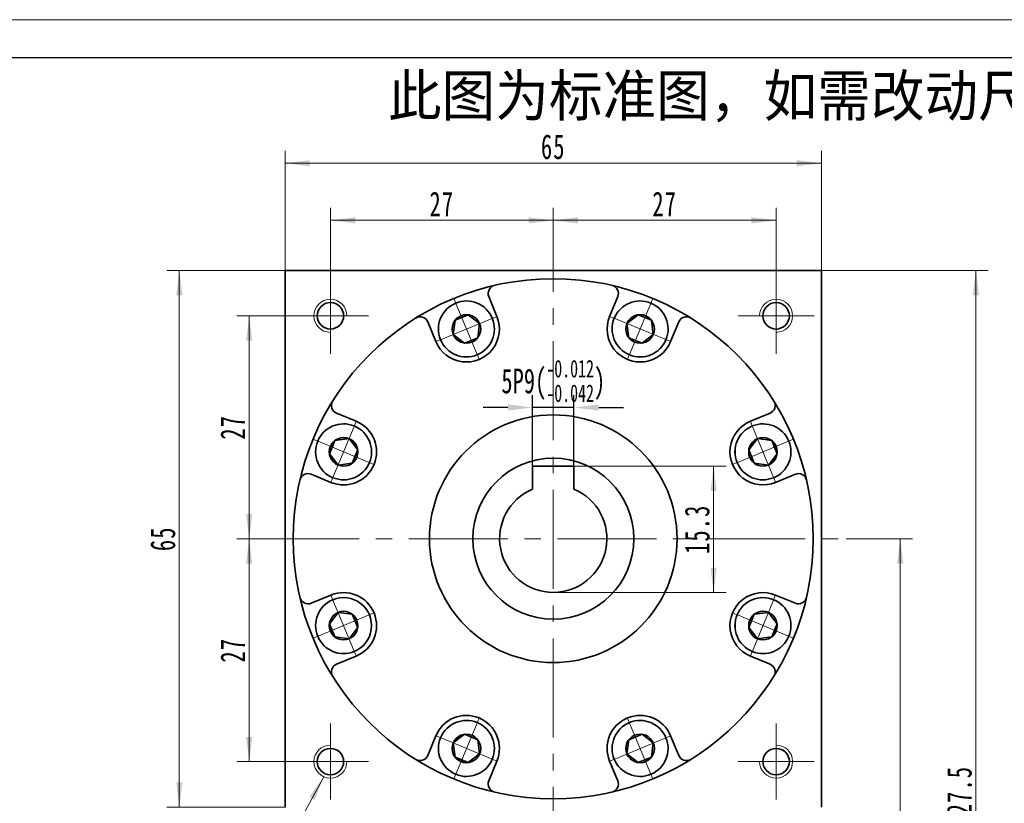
# Model space of a CAD drawing. Header units: millimetres. Extents: x 16 to 405, y 34 to 308.
# Tile 5 of 6: x 211 to 330, y 213 to 308. Entities that reach past the tile are written whole.
import ezdxf

# ---------------------------------------------------------------- set-up
doc = ezdxf.new("R2010")
doc.units = ezdxf.units.MM
doc.set_wipeout_variables(frame=1)
doc.header["$PDSIZE"] = -5
doc.linetypes.add('点画线', pattern=[18, 12, -2, 2, -2])
doc.layers.get('0').update_dxf_attribs({"lineweight": 35})
doc.layers.add('6文字层', color=3, linetype='Continuous')
for name, color, linetype, lineweight in [('中心线层', 1, '点画线', 18), ('图框_外框线', 7, 'Continuous', 18), ('尺寸线层', 3, 'Continuous', 18), ('粗实线层', 7, 'Continuous', 35)]:
    doc.layers.add(name, color=color, linetype=linetype, lineweight=lineweight)
doc.styles.add('标准', font='txt', dxfattribs={"width": 0.667})
doc.dimstyles.new('a4-1-1', dxfattribs={"dimtxt": 3, "dimasz": 3, "dimexe": 1.5, "dimexo": 0, "dimgap": 0.5, "dimtad": 1, "dimdec": 3, "dimdsep": 46, "dimtxsty": '标准', "dimblk": '_CAXARROW', "dimcen": 0, "dimdle": 4, "dimazin": 2, "dimtfac": 0.707107, "dimtdec": 3, "dimtix": 1, "dimtmove": 2, "dimatfit": 3, "dimfxl": 0, "dimfrac": 2, "dimtolj": 1, "dimtzin": 0, "dimarcsym": 0})

# ---------------------------------------------------------------- blocks, each defined once
blk = doc.blocks.new('*X6')
at = {"layer": '尺寸线层', "linetype": 'Continuous'}
for points in [[(248.36, 283.74), (251.36, 284.11), (251.36, 283.36)], [(275.36, 283.74), (272.36, 284.11), (272.36, 283.36)]]:
    blk.add_hatch(color=0, dxfattribs=at).paths.add_polyline_path(points, flags=0)
at = {"layer": '尺寸线层', "color": 0, "linetype": 'Continuous'}
for p, q in [((248.36, 276.77), (248.36, 285.24)), ((275.36, 280.45), (275.36, 285.24)), ((248.36, 283.74), (275.36, 283.74))]:
    blk.add_line(p, q, dxfattribs=at)
at = {"layer": '尺寸线层', "color": 0, "insert": (261.86, 285.72), "char_height": 3, "width": 6, "attachment_point": 5, "line_spacing_factor": 1.15057, "style": '标准'}
blk.add_mtext('\\T1.1;27', dxfattribs=at)
blk = doc.blocks.new('_CAXARROW')
blk.add_hatch(color=0).paths.add_polyline_path([(0, 0), (-1, 0.125), (-1, -0.125)], flags=0)
blk = doc.blocks.new('*X7')
at = {"layer": '尺寸线层', "linetype": 'Continuous'}
for points in [[(275.36, 283.74), (278.36, 284.11), (278.36, 283.36)], [(302.36, 283.74), (299.36, 284.11), (299.36, 283.36)]]:
    blk.add_hatch(color=0, dxfattribs=at).paths.add_polyline_path(points, flags=0)
at = {"layer": '尺寸线层', "color": 0, "linetype": 'Continuous'}
for p, q in [((275.36, 280.45), (275.36, 285.24)), ((302.36, 276.77), (302.36, 285.24)), ((275.36, 283.74), (302.36, 283.74))]:
    blk.add_line(p, q, dxfattribs=at)
at = {"layer": '尺寸线层', "color": 0, "insert": (288.86, 285.72), "char_height": 3, "width": 6, "attachment_point": 5, "line_spacing_factor": 1.15057, "style": '标准'}
blk.add_mtext('\\T1.1;27', dxfattribs=at)
blk = doc.blocks.new('*X8')
at = {"layer": '尺寸线层', "linetype": 'Continuous'}
for points in [[(238.52, 272.17), (238.89, 269.17), (238.14, 269.17)], [(238.52, 245.17), (238.89, 248.17), (238.14, 248.17)]]:
    blk.add_hatch(color=0, dxfattribs=at).paths.add_polyline_path(points, flags=0)
at = {"layer": '尺寸线层', "color": 0, "linetype": 'Continuous'}
for p, q in [((243.76, 272.17), (237.02, 272.17)), ((238.52, 272.17), (238.52, 245.17)), ((239.86, 245.17), (237.02, 245.17))]:
    blk.add_line(p, q, dxfattribs=at)
at = {"layer": '尺寸线层', "color": 0, "insert": (236.53, 258.67), "char_height": 3, "width": 6, "attachment_point": 5, "rotation": 90, "line_spacing_factor": 1.15057, "style": '标准'}
blk.add_mtext('\\T1.1;27', dxfattribs=at)
blk = doc.blocks.new('*X9')
at = {"layer": '尺寸线层', "linetype": 'Continuous'}
for points in [[(238.52, 245.17), (238.89, 242.17), (238.14, 242.17)], [(238.52, 218.17), (238.89, 221.17), (238.14, 221.17)]]:
    blk.add_hatch(color=0, dxfattribs=at).paths.add_polyline_path(points, flags=0)
at = {"layer": '尺寸线层', "color": 0, "linetype": 'Continuous'}
for p, q in [((239.86, 245.17), (237.02, 245.17)), ((238.52, 245.17), (238.52, 218.17)), ((243.76, 218.17), (237.02, 218.17))]:
    blk.add_line(p, q, dxfattribs=at)
at = {"layer": '尺寸线层', "color": 0, "insert": (236.53, 231.67), "char_height": 3, "width": 6, "attachment_point": 5, "rotation": 90, "line_spacing_factor": 1.15057, "style": '标准'}
blk.add_mtext('\\T1.1;27', dxfattribs=at)
blk = doc.blocks.new('*X10')
at = {"layer": '尺寸线层', "linetype": 'Continuous'}
for points in [[(230.05, 277.67), (229.68, 274.67), (230.43, 274.67)], [(230.05, 212.67), (229.68, 215.67), (230.43, 215.67)]]:
    blk.add_hatch(color=0, dxfattribs=at).paths.add_polyline_path(points, flags=0)
at = {"layer": '尺寸线层', "color": 0, "linetype": 'Continuous'}
for p, q in [((242.86, 277.67), (228.55, 277.67)), ((230.05, 212.67), (230.05, 277.67)), ((242.86, 212.67), (228.55, 212.67))]:
    blk.add_line(p, q, dxfattribs=at)
at = {"layer": '尺寸线层', "color": 0, "insert": (228.07, 245.17), "char_height": 3, "width": 6, "attachment_point": 5, "rotation": 90, "line_spacing_factor": 1.15057, "style": '标准'}
blk.add_mtext('\\T1.1;65', dxfattribs=at)
blk = doc.blocks.new('*X11')
at = {"layer": '尺寸线层', "linetype": 'Continuous'}
for points in [[(242.86, 290.66), (245.86, 291.03), (245.86, 290.28)], [(307.86, 290.66), (304.86, 291.03), (304.86, 290.28)]]:
    blk.add_hatch(color=0, dxfattribs=at).paths.add_polyline_path(points, flags=0)
at = {"layer": '尺寸线层', "color": 0, "linetype": 'Continuous'}
for p, q in [((242.86, 277.67), (242.86, 292.16)), ((307.86, 277.67), (307.86, 292.16)), ((242.86, 290.66), (307.86, 290.66))]:
    blk.add_line(p, q, dxfattribs=at)
at = {"layer": '尺寸线层', "color": 0, "insert": (275.36, 292.64), "char_height": 3, "width": 6, "attachment_point": 5, "line_spacing_factor": 1.15057, "style": '标准'}
blk.add_mtext('\\T1.1;65', dxfattribs=at)
blk = doc.blocks.new('*X12')
at = {"layer": '尺寸线层', "linetype": 'Continuous'}
blk.add_hatch(color=0, dxfattribs=at).paths.add_polyline_path([(13.51, 19.45), (12.42, 16.63), (11.76, 16.99)], flags=0)
at = {"layer": '尺寸线层', "color": 0, "linetype": 'Continuous'}
blk.add_line((13.51, 19.45), (3, 0), dxfattribs=at)
at = {"layer": '尺寸线层', "color": 0}
for p, q in [((0, 6.73), (-10.53, 6.73)), ((0, 0), (0, 6.73)), ((0, 0), (-10.53, 0)), ((3, 0), (0, 0))]:
    blk.add_line(p, q, dxfattribs=at)
at = {"layer": '尺寸线层', "color": 0, "insert": (-1.5, 0.6), "char_height": 3, "width": 17.068, "attachment_point": 9, "line_spacing_factor": 1.15057, "style": '标准'}
blk.add_mtext('\\T1.1;4-M4x8\\P5个面', dxfattribs=at)
blk = doc.blocks.new('*X13')
at = {"layer": '中心线层', "linetype": '点画线', "lineweight": 18}
for p, q in [((0, -3.89), (0, 3.89)), ((-3.89, 0), (3.89, 0))]:
    blk.add_line(p, q, dxfattribs=at)
at = {"layer": '粗实线层'}
for p, q in [((-1.73, 0), (-0.87, 1.5)), ((-0.87, 1.5), (0.87, 1.5)), ((1.73, 0), (0.87, 1.5)), ((1.73, 0), (0.87, 1.5)), ((-1.73, 0), (-0.87, -1.5)), ((1.73, 0), (0.87, -1.5)), ((-0.87, -1.5), (0.87, -1.5))]:
    blk.add_line(p, q, dxfattribs=at)
blk.add_circle((0, 0), 1.73, dxfattribs=at)
for start, end in [(0, 180), (180, 360)]:
    blk.add_arc((0, 0), 3.39, start, end, dxfattribs=at)
blk = doc.blocks.new('*X14')
at = {"layer": 'Defpoints', "color": 0}
for p in [(272.86, 261.07), (272.86, 253.97), (277.86, 253.97)]:
    blk.add_point(p, dxfattribs=at)
at = {"layer": '尺寸线层', "color": 0, "lineweight": -2}
for p, q in [((272.86, 253.97), (272.86, 262.57)), ((277.86, 253.97), (277.86, 262.57)), ((269.86, 261.07), (266.86, 261.07)), ((277.86, 261.07), (272.86, 261.07)), ((280.86, 261.07), (283.86, 261.07))]:
    blk.add_line(p, q, dxfattribs=at)
at = {"layer": '尺寸线层', "color": 0, "lineweight": -2, "xscale": 3, "yscale": 3, "zscale": 3}
blk.add_blockref('_CAXARROW', (272.86, 261.07), dxfattribs=at)
at = {"layer": '尺寸线层', "color": 0, "lineweight": -2, "xscale": 3, "yscale": 3, "zscale": 3, "rotation": 180}
blk.add_blockref('_CAXARROW', (277.86, 261.07), dxfattribs=at)
at = {"layer": '尺寸线层', "color": 0, "insert": (275.36, 264.29), "char_height": 3, "attachment_point": 5, "style": '标准'}
blk.add_mtext('{\\A1;\\A1;5P9({\\H0.707107x;\\S-0.012^ -0.042;})}', dxfattribs=at)
blk = doc.blocks.new('*X16')
at = {"layer": '尺寸线层', "linetype": 'Continuous'}
for points in [[(294.79, 253.97), (295.16, 250.97), (294.41, 250.97)], [(294.79, 238.67), (295.16, 241.67), (294.41, 241.67)]]:
    blk.add_hatch(color=0, dxfattribs=at).paths.add_polyline_path(points, flags=0)
at = {"layer": '尺寸线层', "color": 0, "linetype": 'Continuous'}
for p, q in [((277.86, 253.97), (296.29, 253.97)), ((294.79, 253.97), (294.79, 238.67)), ((275.36, 238.67), (296.29, 238.67))]:
    blk.add_line(p, q, dxfattribs=at)
at = {"layer": '尺寸线层', "color": 0, "insert": (292.8, 246.32), "char_height": 3, "width": 10.9547, "attachment_point": 5, "rotation": 90, "line_spacing_factor": 1.15057, "style": '标准'}
blk.add_mtext('\\T1.1;15.3', dxfattribs=at)
blk = doc.blocks.new('*X49')
at = {"layer": '尺寸线层', "linetype": 'Continuous'}
for points in [[(317.39, 245.17), (317.77, 242.17), (317.02, 242.17)], [(317.39, 150.17), (317.77, 153.17), (317.02, 153.17)]]:
    blk.add_hatch(color=0, dxfattribs=at).paths.add_polyline_path(points, flags=0)
at = {"layer": '尺寸线层', "color": 0, "linetype": 'Continuous'}
for p, q in [((310.86, 245.17), (318.89, 245.17)), ((317.39, 245.17), (317.39, 150.17)), ((280.86, 150.17), (318.89, 150.17))]:
    blk.add_line(p, q, dxfattribs=at)
at = {"layer": '尺寸线层', "color": 0, "insert": (315.41, 197.67), "char_height": 3, "width": 6, "attachment_point": 5, "rotation": 90, "line_spacing_factor": 1.15057, "style": '标准'}
blk.add_mtext('\\T1.1;95', dxfattribs=at)
blk = doc.blocks.new('*X50')
at = {"layer": '尺寸线层', "linetype": 'Continuous'}
for points in [[(326.56, 277.67), (326.93, 274.67), (326.18, 274.67)], [(326.56, 150.17), (326.93, 153.17), (326.18, 153.17)]]:
    blk.add_hatch(color=0, dxfattribs=at).paths.add_polyline_path(points, flags=0)
at = {"layer": '尺寸线层', "color": 0, "linetype": 'Continuous'}
for p, q in [((307.86, 277.67), (328.06, 277.67)), ((326.56, 277.67), (326.56, 150.17)), ((280.86, 150.17), (328.06, 150.17))]:
    blk.add_line(p, q, dxfattribs=at)
at = {"layer": '尺寸线层', "color": 0, "insert": (324.57, 213.92), "char_height": 3, "width": 13.8707, "attachment_point": 5, "rotation": 90, "line_spacing_factor": 1.15057, "style": '标准'}
blk.add_mtext('\\T1.1;127.5', dxfattribs=at)
blk = doc.blocks.new('提示字样')
at = {"layer": '6文字层', "insert": (1.21, 11.52), "char_height": 10, "width": 317.6795, "attachment_point": 1}
blk.add_mtext('{\\C1;此图为标准图，如需改动尺寸请联系销售经理。}', dxfattribs=at)

msp = doc.modelspace()

# ---------------------------------------------------------------- linework, layer by layer
at = {"layer": '中心线层'}
for p, q in [((275.359, 149.0979), (275.359, 280.4452)), ((248.359, 267.5729), (248.359, 276.7729)), ((302.359, 276.7729), (302.359, 267.5729)), ((243.759, 272.1729), (252.959, 272.1729)), ((297.759, 272.1729), (306.959, 272.1729)), ((239.859, 245.1729), (310.859, 245.1729)), ((248.359, 213.5729), (248.359, 222.7729)), ((302.359, 222.7729), (302.359, 213.5729)), ((252.959, 218.1729), (243.759, 218.1729)), ((306.959, 218.1729), (297.759, 218.1729))]:
    msp.add_line(p, q, dxfattribs=at)
at = {"layer": '粗实线层'}
for p, q in [((242.859, 277.6729), (307.859, 277.6729)), ((242.859, 212.6729), (242.859, 277.6729)), ((307.859, 212.6729), (307.859, 277.6729)), ((268.5307, 272.1103), (267.5406, 274.5007)), ((282.1873, 272.1103), (283.1774, 274.5007)), ((261.1397, 269.0489), (260.1495, 271.4393)), ((289.5783, 269.0489), (290.5684, 271.4393)), ((251.483, 259.3922), (249.0926, 260.3824)), ((299.2349, 259.3922), (301.6254, 260.3824)), ((248.4216, 252.0012), (246.0311, 252.9913)), ((277.859, 253.9729), (272.859, 253.9729)), ((272.859, 253.9729), (272.859, 251.1729)), ((277.859, 253.9729), (277.859, 251.1729)), ((302.2964, 252.0012), (304.6868, 252.9913)), ((248.4216, 238.3446), (246.0311, 237.3545)), ((302.2964, 238.3446), (304.6868, 237.3545)), ((251.483, 230.9536), (249.0926, 229.9634)), ((299.2349, 230.9536), (301.6254, 229.9634)), ((261.1397, 221.297), (260.1495, 218.9065)), ((289.5783, 221.297), (290.5684, 218.9065)), ((268.5307, 218.2355), (267.5406, 215.8451)), ((282.1873, 218.2355), (283.1774, 215.8451))]:
    msp.add_line(p, q, dxfattribs=at)
for centre, radius in [((275.359, 245.1729), 31.5), ((248.359, 272.1729), 1.6), ((302.359, 272.1729), 1.6), ((275.359, 245.1729), 15), ((275.359, 245.1729), 9.75), ((248.359, 218.1729), 1.6), ((302.359, 218.1729), 1.6)]:
    msp.add_circle(centre, radius, dxfattribs=at)
for centre, radius, start, end in [((268.4644, 274.8834), 1, 103.064537, 202.500054), ((282.2535, 274.8834), 1, 337.499946, 76.935463), ((259.2257, 271.0566), 1, 22.499946, 121.935463), ((264.8352, 270.5796), 4, 202.5, 22.5), ((285.8828, 270.5796), 4, 157.5, 337.5), ((291.4923, 271.0566), 1, 58.064537, 157.500054), ((249.4753, 261.3062), 1, 148.064537, 247.500054), ((301.2427, 261.3062), 1, 292.499946, 31.935463), ((249.9523, 255.6967), 4, 247.5, 67.5), ((300.7657, 255.6967), 4, 112.5, 292.5), ((245.6485, 252.0675), 1, 67.499946, 166.935463), ((305.0695, 252.0675), 1, 13.064537, 112.500054), ((275.359, 245.1729), 6.5, 112.619865, 67.380135), ((249.9523, 234.6491), 4, 292.5, 112.5), ((300.7657, 234.6491), 4, 67.5, 247.5), ((245.6485, 238.2784), 1, 193.064537, 292.500054), ((305.0695, 238.2784), 1, 247.499946, 346.935463), ((249.4753, 229.0396), 1, 112.499946, 211.935463), ((301.2427, 229.0396), 1, 328.064537, 67.500054), ((264.8352, 219.7662), 4, 337.5, 157.5), ((285.8828, 219.7662), 4, 22.5, 202.5), ((259.2257, 219.2892), 1, 238.064537, 337.500054), ((291.4923, 219.2892), 1, 202.499946, 301.935463), ((268.4644, 215.4624), 1, 157.499946, 256.935463), ((282.2535, 215.4624), 1, 283.064537, 22.500054)]:
    msp.add_arc(centre, radius, start, end, dxfattribs=at)
at = {"layer": '粗实线层', "lineweight": 18}
for centre, start, end in [((248.359, 272.1729), 0, 270), ((302.359, 272.1729), 270, 180), ((248.359, 218.1729), 90, 360), ((302.359, 218.1729), 180, 90)]:
    msp.add_arc(centre, 2, start, end, dxfattribs=at)

# ---------------------------------------------------------------- block references
at = {"layer": '尺寸线层'}
msp.add_blockref('*X12', (234.0367, 196.8916), dxfattribs=at)
at = {"layer": '粗实线层', "xscale": 0.5, "yscale": 0.5, "zscale": 0.5}
msp.add_blockref('提示字样', (254.7245, 295.5845), dxfattribs=at)

# ---------------------------------------------------------------- dimensions: what is measured, and where the dimension line sits
at = {"layer": '尺寸线层'}
for base, p1, p2, picture, middle in [((307.859, 290.655), (242.859, 277.6729), (307.859, 277.6729), '*X11', (275.359, 292.6383)), ((275.359, 283.7371), (248.359, 276.7729), (275.359, 280.4452), '*X6', (261.859, 285.7204)), ((302.359, 283.7371), (275.359, 280.4452), (302.359, 276.7729), '*X7', (288.859, 285.7204))]:
    dim = msp.add_linear_dim(base=base, p1=p1, p2=p2, dimstyle='a4-1-1', override={"dimsah": 1, "dimtfill": 1, "dimtzin": 0}, dxfattribs=at)
    dim.commit()
    dim.dimension.update_dxf_attribs({"geometry": picture, "text_midpoint": middle})
for base, p1, p2, angle, picture, middle in [((230.0515, 277.6729), (242.859, 212.6729), (242.859, 277.6729), 90, '*X10', (228.0683, 245.1729)), ((238.5159, 245.1729), (243.759, 272.1729), (239.859, 245.1729), 270, '*X8', (236.5326, 258.6729)), ((294.7873, 238.6729), (277.859, 253.9729), (275.359, 238.6729), 270, '*X16', (292.7957, 246.3229)), ((238.5159, 218.1729), (239.859, 245.1729), (243.759, 218.1729), 270, '*X9', (236.5326, 231.6729))]:
    dim = msp.add_linear_dim(base=base, p1=p1, p2=p2, angle=angle, dimstyle='a4-1-1', override={"dimsah": 1, "dimtfill": 1, "dimtzin": 0}, dxfattribs=at)
    dim.commit()
    dim.dimension.update_dxf_attribs({"geometry": picture, "text_midpoint": middle})

# ---------------------------------------------------------------- next in the draw order: wipeouts: each hides what was drawn before it
for points in [[(267.9671, 271.8769), (267.959, 271.8963), (267.9508, 271.9157), (267.9424, 271.935), (267.934, 271.9543), (267.9254, 271.9735), (267.9166, 271.9927), (267.9078, 272.0118), (267.8989, 272.0308), (267.8898, 272.0498), (267.8806, 272.0688), (267.8713, 272.0876), (267.8619, 272.1065), (267.8523, 272.1252), (267.8427, 272.1439), (267.8329, 272.1626), (267.823, 272.1812), (267.813, 272.1997), (267.8029, 272.2181), (267.7927, 272.2365), (267.7823, 272.2549), (267.7719, 272.2731), (267.7613, 272.2914), (267.7506, 272.3095), (267.7398, 272.3276), (267.7289, 272.3456), (267.7179, 272.3635), (267.7067, 272.3814), (267.6955, 272.3992), (267.6841, 272.4169), (267.6727, 272.4345), (267.6727, 272.4345), (267.5841, 272.5635), (267.4896, 272.6882), (267.3895, 272.8084), (267.284, 272.9239), (267.1732, 273.0343), (267.0575, 273.1396), (266.937, 273.2394), (266.8121, 273.3335), (266.6829, 273.4218), (266.5498, 273.504), (266.4131, 273.58), (266.273, 273.6496), (266.1298, 273.7126), (265.9839, 273.769), (265.8356, 273.8186), (265.6851, 273.8613), (265.5328, 273.897), (265.379, 273.9257), (265.224, 273.9472), (265.0682, 273.9616), (264.912, 273.9687), (264.7555, 273.9687), (264.5993, 273.9614), (264.4435, 273.9469), (264.2886, 273.9252), (264.1348, 273.8965), (263.9825, 273.8606), (263.8321, 273.8178), (263.6838, 273.7681), (263.5379, 273.7115), (263.5379, 273.7115), (263.3948, 273.6484), (263.2547, 273.5786), (263.1181, 273.5025), (262.9851, 273.4202), (262.856, 273.3318), (262.7311, 273.2376), (262.6107, 273.1377), (262.4951, 273.0323), (262.3844, 272.9218), (262.279, 272.8062), (262.179, 272.6859), (262.0846, 272.5611), (261.9961, 272.4321), (261.9137, 272.2992), (261.8375, 272.1626), (261.7676, 272.0226), (261.7043, 271.8795), (261.6477, 271.7337), (261.5979, 271.5854), (261.5549, 271.435), (261.5189, 271.2828), (261.49, 271.129), (261.4682, 270.9741), (261.4536, 270.8184), (261.4462, 270.6621), (261.446, 270.5057), (261.453, 270.3494), (261.4672, 270.1936), (261.4886, 270.0387), (261.5171, 269.8848), (261.5171, 269.8848), (261.5215, 269.8643), (261.526, 269.8437), (261.5307, 269.8232), (261.5354, 269.8027), (261.5403, 269.7822), (261.5453, 269.7617), (261.5505, 269.7413), (261.5557, 269.7209), (261.5611, 269.7006), (261.5667, 269.6803), (261.5723, 269.66), (261.5781, 269.6397), (261.584, 269.6195), (261.59, 269.5994), (261.5962, 269.5792), (261.6024, 269.5591), (261.6088, 269.5391), (261.6153, 269.5191), (261.622, 269.4991), (261.6288, 269.4792), (261.6357, 269.4593), (261.6427, 269.4394), (261.6498, 269.4196), (261.6571, 269.3999), (261.6645, 269.3802), (261.672, 269.3605), (261.6796, 269.3409), (261.6874, 269.3213), (261.6952, 269.3018), (261.7032, 269.2823), (261.7032, 269.2823), (261.7754, 269.1202), (261.856, 268.962), (261.9447, 268.8083), (262.0414, 268.6595), (262.1457, 268.5159), (262.2574, 268.378), (262.3762, 268.2461), (262.5017, 268.1206), (262.6336, 268.0018), (262.7715, 267.8901), (262.9151, 267.7858), (263.0639, 267.6891), (263.2176, 267.6004), (263.3758, 267.5198), (263.5379, 267.4476), (263.7036, 267.384), (263.8724, 267.3292), (264.0438, 267.2833), (264.2174, 267.2464), (264.3927, 267.2186), (264.5692, 267.2), (264.7465, 267.1908), (264.9239, 267.1908), (265.1012, 267.2), (265.2777, 267.2186), (265.453, 267.2464), (265.6266, 267.2833), (265.798, 267.3292), (265.9668, 267.384), (266.1325, 267.4476), (266.1325, 267.4476), (266.2946, 267.5198), (266.4528, 267.6004), (266.6065, 267.6891), (266.7553, 267.7858), (266.8989, 267.8901), (267.0368, 268.0018), (267.1687, 268.1206), (267.2942, 268.2461), (267.413, 268.378), (267.5247, 268.5159), (267.629, 268.6595), (267.7256, 268.8083), (267.8144, 268.962), (267.895, 269.1202), (267.9671, 269.2823), (268.0307, 269.448), (268.0856, 269.6168), (268.1315, 269.7882), (268.1684, 269.9618), (268.1962, 270.1371), (268.2147, 270.3136), (268.224, 270.4909), (268.224, 270.6683), (268.2147, 270.8456), (268.1962, 271.0221), (268.1684, 271.1974), (268.1315, 271.371), (268.0856, 271.5424), (268.0307, 271.7112)], [(289.0147, 269.2823), (289.0227, 269.3018), (289.0306, 269.3213), (289.0384, 269.3409), (289.046, 269.3605), (289.0535, 269.3802), (289.0609, 269.3999), (289.0681, 269.4196), (289.0753, 269.4394), (289.0823, 269.4593), (289.0892, 269.4792), (289.096, 269.4991), (289.1026, 269.5191), (289.1091, 269.5391), (289.1155, 269.5591), (289.1218, 269.5792), (289.128, 269.5994), (289.134, 269.6195), (289.1399, 269.6397), (289.1457, 269.66), (289.1513, 269.6803), (289.1568, 269.7006), (289.1622, 269.7209), (289.1675, 269.7413), (289.1726, 269.7617), (289.1777, 269.7822), (289.1825, 269.8027), (289.1873, 269.8232), (289.1919, 269.8437), (289.1964, 269.8643), (289.2008, 269.8848), (289.2008, 269.8848), (289.2293, 270.0387), (289.2507, 270.1936), (289.265, 270.3494), (289.272, 270.5057), (289.2718, 270.6621), (289.2644, 270.8184), (289.2497, 270.9741), (289.228, 271.129), (289.199, 271.2828), (289.1631, 271.435), (289.1201, 271.5854), (289.0703, 271.7337), (289.0136, 271.8795), (288.9503, 272.0226), (288.8805, 272.1626), (288.8043, 272.2992), (288.7218, 272.4321), (288.6333, 272.5611), (288.539, 272.6859), (288.439, 272.8062), (288.3336, 272.9218), (288.2229, 273.0323), (288.1072, 273.1377), (287.9869, 273.2376), (287.862, 273.3318), (287.7329, 273.4202), (287.5999, 273.5025), (287.4632, 273.5786), (287.3232, 273.6484), (287.1801, 273.7115), (287.1801, 273.7115), (287.0342, 273.7681), (286.8859, 273.8178), (286.7354, 273.8606), (286.5832, 273.8965), (286.4294, 273.9252), (286.2745, 273.9469), (286.1187, 273.9614), (285.9624, 273.9687), (285.806, 273.9687), (285.6497, 273.9616), (285.494, 273.9472), (285.339, 273.9257), (285.1852, 273.897), (285.0329, 273.8613), (284.8824, 273.8186), (284.7341, 273.769), (284.5881, 273.7126), (284.445, 273.6496), (284.3049, 273.58), (284.1681, 273.504), (284.0351, 273.4218), (283.9059, 273.3335), (283.781, 273.2394), (283.6605, 273.1396), (283.5448, 273.0343), (283.434, 272.9239), (283.3285, 272.8084), (283.2284, 272.6882), (283.1339, 272.5635), (283.0453, 272.4345), (283.0453, 272.4345), (283.0338, 272.4169), (283.0225, 272.3992), (283.0112, 272.3814), (283.0001, 272.3635), (282.9891, 272.3456), (282.9782, 272.3276), (282.9674, 272.3095), (282.9567, 272.2914), (282.9461, 272.2731), (282.9357, 272.2549), (282.9253, 272.2365), (282.9151, 272.2181), (282.905, 272.1997), (282.895, 272.1812), (282.8851, 272.1626), (282.8753, 272.1439), (282.8656, 272.1252), (282.8561, 272.1065), (282.8467, 272.0876), (282.8374, 272.0688), (282.8282, 272.0498), (282.8191, 272.0308), (282.8102, 272.0118), (282.8013, 271.9927), (282.7926, 271.9735), (282.784, 271.9543), (282.7755, 271.935), (282.7672, 271.9157), (282.7589, 271.8963), (282.7508, 271.8769), (282.7508, 271.8769), (282.6872, 271.7112), (282.6324, 271.5424), (282.5864, 271.371), (282.5495, 271.1974), (282.5218, 271.0221), (282.5032, 270.8456), (282.4939, 270.6683), (282.4939, 270.4909), (282.5032, 270.3136), (282.5218, 270.1371), (282.5495, 269.9618), (282.5864, 269.7882), (282.6324, 269.6168), (282.6872, 269.448), (282.7508, 269.2823), (282.823, 269.1202), (282.9036, 268.962), (282.9923, 268.8083), (283.089, 268.6595), (283.1933, 268.5159), (283.305, 268.378), (283.4238, 268.2461), (283.5493, 268.1206), (283.6812, 268.0018), (283.8191, 267.8901), (283.9627, 267.7858), (284.1115, 267.6891), (284.2652, 267.6004), (284.4233, 267.5198), (284.5855, 267.4476), (284.5855, 267.4476), (284.7512, 267.384), (284.92, 267.3292), (285.0914, 267.2833), (285.265, 267.2464), (285.4403, 267.2186), (285.6168, 267.2), (285.794, 267.1908), (285.9715, 267.1908), (286.1488, 267.2), (286.3253, 267.2186), (286.5006, 267.2464), (286.6742, 267.2833), (286.8456, 267.3292), (287.0144, 267.384), (287.1801, 267.4476), (287.3422, 267.5198), (287.5004, 267.6004), (287.6541, 267.6891), (287.8029, 267.7858), (287.9465, 267.8901), (288.0844, 268.0018), (288.2163, 268.1206), (288.3418, 268.2461), (288.4606, 268.378), (288.5722, 268.5159), (288.6766, 268.6595), (288.7732, 268.8083), (288.862, 268.962), (288.9425, 269.1202)], [(251.2496, 258.8287), (251.2301, 258.8366), (251.2106, 258.8445), (251.191, 258.8523), (251.1714, 258.8599), (251.1517, 258.8674), (251.132, 258.8748), (251.1123, 258.8821), (251.0925, 258.8892), (251.0726, 258.8962), (251.0527, 258.9031), (251.0328, 258.9099), (251.0128, 258.9165), (250.9928, 258.9231), (250.9728, 258.9295), (250.9527, 258.9357), (250.9325, 258.9419), (250.9124, 258.9479), (250.8921, 258.9538), (250.8719, 258.9596), (250.8516, 258.9652), (250.8313, 258.9708), (250.811, 258.9762), (250.7906, 258.9814), (250.7702, 258.9866), (250.7497, 258.9916), (250.7292, 258.9965), (250.7087, 259.0012), (250.6882, 259.0059), (250.6676, 259.0104), (250.647, 259.0147), (250.647, 259.0147), (250.4932, 259.0433), (250.3383, 259.0647), (250.1825, 259.0789), (250.0262, 259.0859), (249.8698, 259.0857), (249.7135, 259.0783), (249.5578, 259.0637), (249.4029, 259.0419), (249.2491, 259.013), (249.0969, 258.977), (248.9464, 258.934), (248.7982, 258.8842), (248.6523, 258.8276), (248.5093, 258.7642), (248.3693, 258.6944), (248.2327, 258.6182), (248.0998, 258.5357), (247.9708, 258.4473), (247.846, 258.3529), (247.7257, 258.2529), (247.6101, 258.1475), (247.4995, 258.0368), (247.3942, 257.9212), (247.2943, 257.8008), (247.2001, 257.6759), (247.1117, 257.5468), (247.0294, 257.4138), (246.9533, 257.2771), (246.8835, 257.1371), (246.8203, 256.994), (246.8203, 256.994), (246.7638, 256.8481), (246.7141, 256.6998), (246.6713, 256.5493), (246.6354, 256.3971), (246.6067, 256.2433), (246.585, 256.0884), (246.5705, 255.9326), (246.5632, 255.7764), (246.5632, 255.6199), (246.5703, 255.4637), (246.5847, 255.3079), (246.6062, 255.1529), (246.6348, 254.9991), (246.6706, 254.8468), (246.7133, 254.6963), (246.7629, 254.548), (246.8192, 254.4021), (246.8823, 254.2589), (246.9519, 254.1188), (247.0279, 253.9821), (247.1101, 253.849), (247.1984, 253.7198), (247.2925, 253.5949), (247.3923, 253.4744), (247.4976, 253.3587), (247.608, 253.2479), (247.7235, 253.1424), (247.8437, 253.0423), (247.9684, 252.9478), (248.0973, 252.8592), (248.0973, 252.8592), (248.115, 252.8478), (248.1327, 252.8364), (248.1505, 252.8252), (248.1684, 252.814), (248.1863, 252.803), (248.2043, 252.7921), (248.2224, 252.7813), (248.2405, 252.7706), (248.2587, 252.76), (248.277, 252.7496), (248.2953, 252.7392), (248.3137, 252.729), (248.3322, 252.7189), (248.3507, 252.7089), (248.3693, 252.699), (248.388, 252.6892), (248.4067, 252.6796), (248.4254, 252.67), (248.4443, 252.6606), (248.4631, 252.6513), (248.4821, 252.6421), (248.5011, 252.633), (248.5201, 252.6241), (248.5392, 252.6152), (248.5584, 252.6065), (248.5776, 252.5979), (248.5969, 252.5895), (248.6162, 252.5811), (248.6356, 252.5729), (248.655, 252.5647), (248.655, 252.5647), (248.8207, 252.5011), (248.9895, 252.4463), (249.1609, 252.4004), (249.3345, 252.3635), (249.5098, 252.3357), (249.6863, 252.3172), (249.8636, 252.3079), (250.041, 252.3079), (250.2183, 252.3172), (250.3948, 252.3357), (250.5701, 252.3635), (250.7437, 252.4004), (250.9151, 252.4463), (251.0839, 252.5011), (251.2496, 252.5647), (251.4117, 252.6369), (251.5699, 252.7175), (251.7236, 252.8063), (251.8724, 252.9029), (252.016, 253.0072), (252.1539, 253.1189), (252.2858, 253.2377), (252.4113, 253.3632), (252.5301, 253.4951), (252.6418, 253.633), (252.7461, 253.7766), (252.8428, 253.9254), (252.9315, 254.0791), (253.0121, 254.2373), (253.0843, 254.3994), (253.0843, 254.3994), (253.1479, 254.5651), (253.2027, 254.7339), (253.2486, 254.9053), (253.2855, 255.0789), (253.3133, 255.2542), (253.3319, 255.4307), (253.3411, 255.608), (253.3411, 255.7854), (253.3319, 255.9627), (253.3133, 256.1392), (253.2855, 256.3145), (253.2486, 256.4881), (253.2027, 256.6595), (253.1479, 256.8283), (253.0843, 256.994), (253.0121, 257.1561), (252.9315, 257.3143), (252.8428, 257.468), (252.7461, 257.6168), (252.6418, 257.7604), (252.5301, 257.8983), (252.4113, 258.0302), (252.2858, 258.1557), (252.1539, 258.2745), (252.016, 258.3862), (251.8724, 258.4905), (251.7236, 258.5872), (251.5699, 258.6759), (251.4117, 258.7565)], [(302.063, 252.5647), (302.0824, 252.5729), (302.1018, 252.5811), (302.1211, 252.5895), (302.1404, 252.5979), (302.1596, 252.6065), (302.1787, 252.6152), (302.1978, 252.6241), (302.2169, 252.633), (302.2359, 252.6421), (302.2548, 252.6513), (302.2737, 252.6606), (302.2925, 252.67), (302.3113, 252.6796), (302.33, 252.6892), (302.3487, 252.699), (302.3672, 252.7089), (302.3858, 252.7189), (302.4042, 252.729), (302.4226, 252.7392), (302.441, 252.7496), (302.4592, 252.76), (302.4774, 252.7706), (302.4956, 252.7813), (302.5136, 252.7921), (302.5316, 252.803), (302.5496, 252.814), (302.5674, 252.8252), (302.5852, 252.8364), (302.603, 252.8478), (302.6206, 252.8592), (302.6206, 252.8592), (302.7496, 252.9478), (302.8743, 253.0423), (302.9945, 253.1424), (303.1099, 253.2479), (303.2204, 253.3587), (303.3257, 253.4744), (303.4255, 253.5949), (303.5196, 253.7198), (303.6079, 253.849), (303.6901, 253.9821), (303.7661, 254.1188), (303.8357, 254.2589), (303.8987, 254.4021), (303.9551, 254.548), (304.0047, 254.6963), (304.0474, 254.8468), (304.0831, 254.9991), (304.1118, 255.1529), (304.1333, 255.3079), (304.1477, 255.4637), (304.1548, 255.6199), (304.1547, 255.7764), (304.1475, 255.9326), (304.133, 256.0884), (304.1113, 256.2433), (304.0825, 256.3971), (304.0467, 256.5493), (304.0039, 256.6998), (303.9541, 256.8481), (303.8976, 256.994), (303.8976, 256.994), (303.8344, 257.1371), (303.7647, 257.2771), (303.6886, 257.4138), (303.6063, 257.5468), (303.5179, 257.6759), (303.4237, 257.8008), (303.3238, 257.9212), (303.2184, 258.0368), (303.1079, 258.1475), (302.9923, 258.2529), (302.872, 258.3529), (302.7472, 258.4473), (302.6182, 258.5357), (302.4853, 258.6182), (302.3487, 258.6944), (302.2087, 258.7642), (302.0656, 258.8276), (301.9198, 258.8842), (301.7715, 258.934), (301.6211, 258.977), (301.4689, 259.013), (301.3151, 259.0419), (301.1602, 259.0637), (301.0045, 259.0783), (300.8482, 259.0857), (300.6918, 259.0859), (300.5355, 259.0789), (300.3797, 259.0647), (300.2247, 259.0433), (300.0709, 259.0147), (300.0709, 259.0147), (300.0503, 259.0104), (300.0298, 259.0059), (300.0092, 259.0012), (299.9887, 258.9965), (299.9683, 258.9916), (299.9478, 258.9866), (299.9274, 258.9814), (299.907, 258.9762), (299.8867, 258.9708), (299.8664, 258.9652), (299.8461, 258.9596), (299.8258, 258.9538), (299.8056, 258.9479), (299.7855, 258.9419), (299.7653, 258.9357), (299.7452, 258.9295), (299.7252, 258.9231), (299.7052, 258.9165), (299.6852, 258.9099), (299.6652, 258.9031), (299.6454, 258.8962), (299.6255, 258.8892), (299.6057, 258.8821), (299.5859, 258.8748), (299.5662, 258.8674), (299.5466, 258.8599), (299.5269, 258.8523), (299.5074, 258.8445), (299.4879, 258.8366), (299.4684, 258.8287), (299.4684, 258.8287), (299.3062, 258.7565), (299.1481, 258.6759), (298.9944, 258.5872), (298.8456, 258.4905), (298.702, 258.3862), (298.564, 258.2745), (298.4322, 258.1557), (298.3067, 258.0302), (298.1879, 257.8983), (298.0762, 257.7604), (297.9719, 257.6168), (297.8752, 257.468), (297.7865, 257.3143), (297.7059, 257.1561), (297.6337, 256.994), (297.5701, 256.8283), (297.5153, 256.6595), (297.4693, 256.4881), (297.4324, 256.3145), (297.4047, 256.1392), (297.3861, 255.9627), (297.3768, 255.7854), (297.3768, 255.608), (297.3861, 255.4307), (297.4047, 255.2542), (297.4324, 255.0789), (297.4693, 254.9053), (297.5153, 254.7339), (297.5701, 254.5651), (297.6337, 254.3994), (297.6337, 254.3994), (297.7059, 254.2373), (297.7865, 254.0791), (297.8752, 253.9254), (297.9719, 253.7766), (298.0762, 253.633), (298.1879, 253.4951), (298.3067, 253.3632), (298.4322, 253.2377), (298.564, 253.1189), (298.702, 253.0072), (298.8456, 252.9029), (298.9944, 252.8063), (299.1481, 252.7175), (299.3062, 252.6369), (299.4684, 252.5647), (299.6341, 252.5011), (299.8029, 252.4463), (299.9743, 252.4004), (300.1479, 252.3635), (300.3232, 252.3357), (300.4997, 252.3172), (300.6769, 252.3079), (300.8544, 252.3079), (301.0317, 252.3172), (301.2082, 252.3357), (301.3835, 252.3635), (301.5571, 252.4004), (301.7285, 252.4463), (301.8973, 252.5011)], [(248.655, 237.7811), (248.6356, 237.7729), (248.6162, 237.7647), (248.5969, 237.7564), (248.5776, 237.7479), (248.5584, 237.7393), (248.5392, 237.7306), (248.5201, 237.7217), (248.5011, 237.7128), (248.4821, 237.7037), (248.4631, 237.6945), (248.4443, 237.6852), (248.4254, 237.6758), (248.4067, 237.6662), (248.388, 237.6566), (248.3693, 237.6468), (248.3507, 237.6369), (248.3322, 237.6269), (248.3137, 237.6168), (248.2953, 237.6066), (248.277, 237.5962), (248.2587, 237.5858), (248.2405, 237.5752), (248.2224, 237.5645), (248.2043, 237.5537), (248.1863, 237.5428), (248.1684, 237.5318), (248.1505, 237.5206), (248.1327, 237.5094), (248.115, 237.498), (248.0973, 237.4866), (248.0973, 237.4866), (247.9684, 237.398), (247.8437, 237.3035), (247.7235, 237.2034), (247.608, 237.0979), (247.4976, 236.9871), (247.3923, 236.8714), (247.2925, 236.7509), (247.1984, 236.626), (247.1101, 236.4968), (247.0279, 236.3637), (246.9519, 236.227), (246.8823, 236.0869), (246.8192, 235.9438), (246.7629, 235.7978), (246.7133, 235.6495), (246.6706, 235.499), (246.6348, 235.3467), (246.6062, 235.1929), (246.5847, 235.0379), (246.5703, 234.8822), (246.5632, 234.7259), (246.5632, 234.5695), (246.5705, 234.4132), (246.585, 234.2574), (246.6067, 234.1025), (246.6354, 233.9487), (246.6713, 233.7965), (246.7141, 233.646), (246.7638, 233.4977), (246.8203, 233.3518), (246.8203, 233.3518), (246.8835, 233.2087), (246.9533, 233.0687), (247.0294, 232.932), (247.1117, 232.799), (247.2001, 232.6699), (247.2943, 232.545), (247.3942, 232.4247), (247.4995, 232.309), (247.6101, 232.1983), (247.7257, 232.0929), (247.846, 231.9929), (247.9708, 231.8986), (248.0998, 231.8101), (248.2327, 231.7276), (248.3693, 231.6514), (248.5093, 231.5816), (248.6523, 231.5183), (248.7982, 231.4616), (248.9464, 231.4118), (249.0969, 231.3688), (249.2491, 231.3328), (249.4029, 231.3039), (249.5578, 231.2821), (249.7135, 231.2675), (249.8698, 231.2601), (250.0262, 231.2599), (250.1825, 231.2669), (250.3383, 231.2812), (250.4932, 231.3025), (250.647, 231.3311), (250.647, 231.3311), (250.6676, 231.3354), (250.6882, 231.34), (250.7087, 231.3446), (250.7292, 231.3493), (250.7497, 231.3542), (250.7702, 231.3592), (250.7906, 231.3644), (250.811, 231.3697), (250.8313, 231.3751), (250.8516, 231.3806), (250.8719, 231.3862), (250.8921, 231.392), (250.9124, 231.3979), (250.9325, 231.4039), (250.9527, 231.4101), (250.9728, 231.4163), (250.9928, 231.4227), (251.0128, 231.4293), (251.0328, 231.4359), (251.0527, 231.4427), (251.0726, 231.4496), (251.0925, 231.4566), (251.1123, 231.4637), (251.132, 231.471), (251.1517, 231.4784), (251.1714, 231.4859), (251.191, 231.4935), (251.2106, 231.5013), (251.2301, 231.5092), (251.2496, 231.5172), (251.2496, 231.5172), (251.4117, 231.5893), (251.5699, 231.6699), (251.7236, 231.7587), (251.8724, 231.8553), (252.016, 231.9596), (252.1539, 232.0713), (252.2858, 232.1901), (252.4113, 232.3156), (252.5301, 232.4475), (252.6418, 232.5854), (252.7461, 232.729), (252.8428, 232.8778), (252.9315, 233.0315), (253.0121, 233.1897), (253.0843, 233.3518), (253.1479, 233.5175), (253.2027, 233.6863), (253.2486, 233.8577), (253.2855, 234.0313), (253.3133, 234.2066), (253.3319, 234.3831), (253.3411, 234.5604), (253.3411, 234.7379), (253.3319, 234.9151), (253.3133, 235.0916), (253.2855, 235.2669), (253.2486, 235.4405), (253.2027, 235.6119), (253.1479, 235.7807), (253.0843, 235.9464), (253.0843, 235.9464), (253.0121, 236.1085), (252.9315, 236.2667), (252.8428, 236.4204), (252.7461, 236.5692), (252.6418, 236.7128), (252.5301, 236.8507), (252.4113, 236.9826), (252.2858, 237.1081), (252.1539, 237.2269), (252.016, 237.3386), (251.8724, 237.4429), (251.7236, 237.5396), (251.5699, 237.6283), (251.4117, 237.7089), (251.2496, 237.7811), (251.0839, 237.8447), (250.9151, 237.8995), (250.7437, 237.9454), (250.5701, 237.9823), (250.3948, 238.0101), (250.2183, 238.0287), (250.041, 238.038), (249.8636, 238.038), (249.6863, 238.0287), (249.5098, 238.0101), (249.3345, 237.9823), (249.1609, 237.9454), (248.9895, 237.8995), (248.8207, 237.8447)], [(299.4684, 231.5172), (299.4879, 231.5092), (299.5074, 231.5013), (299.5269, 231.4935), (299.5466, 231.4859), (299.5662, 231.4784), (299.5859, 231.471), (299.6057, 231.4637), (299.6255, 231.4566), (299.6454, 231.4496), (299.6652, 231.4427), (299.6852, 231.4359), (299.7052, 231.4293), (299.7252, 231.4227), (299.7452, 231.4163), (299.7653, 231.4101), (299.7855, 231.4039), (299.8056, 231.3979), (299.8258, 231.392), (299.8461, 231.3862), (299.8664, 231.3806), (299.8867, 231.3751), (299.907, 231.3697), (299.9274, 231.3644), (299.9478, 231.3592), (299.9683, 231.3542), (299.9887, 231.3493), (300.0092, 231.3446), (300.0298, 231.34), (300.0503, 231.3354), (300.0709, 231.3311), (300.0709, 231.3311), (300.2247, 231.3025), (300.3797, 231.2812), (300.5355, 231.2669), (300.6918, 231.2599), (300.8482, 231.2601), (301.0045, 231.2675), (301.1602, 231.2821), (301.3151, 231.3039), (301.4689, 231.3328), (301.6211, 231.3688), (301.7715, 231.4118), (301.9198, 231.4616), (302.0656, 231.5183), (302.2087, 231.5816), (302.3487, 231.6514), (302.4853, 231.7276), (302.6182, 231.8101), (302.7472, 231.8986), (302.872, 231.9929), (302.9923, 232.0929), (303.1079, 232.1983), (303.2184, 232.309), (303.3238, 232.4247), (303.4237, 232.545), (303.5179, 232.6699), (303.6063, 232.799), (303.6886, 232.932), (303.7647, 233.0687), (303.8344, 233.2087), (303.8976, 233.3518), (303.8976, 233.3518), (303.9541, 233.4977), (304.0039, 233.646), (304.0467, 233.7965), (304.0825, 233.9487), (304.1113, 234.1025), (304.133, 234.2574), (304.1475, 234.4132), (304.1547, 234.5695), (304.1548, 234.7259), (304.1477, 234.8822), (304.1333, 235.0379), (304.1118, 235.1929), (304.0831, 235.3467), (304.0474, 235.499), (304.0047, 235.6495), (303.9551, 235.7978), (303.8987, 235.9438), (303.8357, 236.0869), (303.7661, 236.227), (303.6901, 236.3637), (303.6079, 236.4968), (303.5196, 236.626), (303.4255, 236.7509), (303.3257, 236.8714), (303.2204, 236.9871), (303.1099, 237.0979), (302.9945, 237.2034), (302.8743, 237.3035), (302.7496, 237.398), (302.6206, 237.4866), (302.6206, 237.4866), (302.603, 237.498), (302.5852, 237.5094), (302.5674, 237.5206), (302.5496, 237.5318), (302.5316, 237.5428), (302.5136, 237.5537), (302.4956, 237.5645), (302.4774, 237.5752), (302.4592, 237.5858), (302.441, 237.5962), (302.4226, 237.6066), (302.4042, 237.6168), (302.3858, 237.6269), (302.3672, 237.6369), (302.3487, 237.6468), (302.33, 237.6566), (302.3113, 237.6662), (302.2925, 237.6758), (302.2737, 237.6852), (302.2548, 237.6945), (302.2359, 237.7037), (302.2169, 237.7128), (302.1978, 237.7217), (302.1787, 237.7306), (302.1596, 237.7393), (302.1404, 237.7479), (302.1211, 237.7564), (302.1018, 237.7647), (302.0824, 237.7729), (302.063, 237.7811), (302.063, 237.7811), (301.8973, 237.8447), (301.7285, 237.8995), (301.5571, 237.9454), (301.3835, 237.9823), (301.2082, 238.0101), (301.0317, 238.0287), (300.8544, 238.038), (300.6769, 238.038), (300.4997, 238.0287), (300.3232, 238.0101), (300.1479, 237.9823), (299.9743, 237.9454), (299.8029, 237.8995), (299.6341, 237.8447), (299.4684, 237.7811), (299.3062, 237.7089), (299.1481, 237.6283), (298.9944, 237.5396), (298.8456, 237.4429), (298.702, 237.3386), (298.564, 237.2269), (298.4322, 237.1081), (298.3067, 236.9826), (298.1879, 236.8507), (298.0762, 236.7128), (297.9719, 236.5692), (297.8752, 236.4204), (297.7865, 236.2667), (297.7059, 236.1085), (297.6337, 235.9464), (297.6337, 235.9464), (297.5701, 235.7807), (297.5153, 235.6119), (297.4693, 235.4405), (297.4324, 235.2669), (297.4047, 235.0916), (297.3861, 234.9151), (297.3768, 234.7379), (297.3768, 234.5604), (297.3861, 234.3831), (297.4047, 234.2066), (297.4324, 234.0313), (297.4693, 233.8577), (297.5153, 233.6863), (297.5701, 233.5175), (297.6337, 233.3518), (297.7059, 233.1897), (297.7865, 233.0315), (297.8752, 232.8778), (297.9719, 232.729), (298.0762, 232.5854), (298.1879, 232.4475), (298.3067, 232.3156), (298.4322, 232.1901), (298.564, 232.0713), (298.702, 231.9596), (298.8456, 231.8553), (298.9944, 231.7587), (299.1481, 231.6699), (299.3062, 231.5893)], [(261.7032, 221.0635), (261.6952, 221.044), (261.6874, 221.0245), (261.6796, 221.0049), (261.672, 220.9853), (261.6645, 220.9657), (261.6571, 220.9459), (261.6498, 220.9262), (261.6427, 220.9064), (261.6357, 220.8865), (261.6288, 220.8666), (261.622, 220.8467), (261.6153, 220.8267), (261.6088, 220.8067), (261.6024, 220.7867), (261.5962, 220.7666), (261.59, 220.7464), (261.584, 220.7263), (261.5781, 220.7061), (261.5723, 220.6858), (261.5667, 220.6655), (261.5611, 220.6452), (261.5557, 220.6249), (261.5505, 220.6045), (261.5453, 220.5841), (261.5403, 220.5636), (261.5354, 220.5432), (261.5307, 220.5227), (261.526, 220.5021), (261.5215, 220.4816), (261.5171, 220.461), (261.5171, 220.461), (261.4886, 220.3072), (261.4672, 220.1522), (261.453, 219.9964), (261.446, 219.8401), (261.4462, 219.6837), (261.4536, 219.5274), (261.4682, 219.3717), (261.49, 219.2168), (261.5189, 219.063), (261.5549, 218.9108), (261.5979, 218.7604), (261.6477, 218.6121), (261.7043, 218.4663), (261.7676, 218.3232), (261.8375, 218.1832), (261.9137, 218.0466), (261.9961, 217.9137), (262.0846, 217.7847), (262.179, 217.6599), (262.279, 217.5396), (262.3844, 217.424), (262.4951, 217.3135), (262.6107, 217.2081), (262.7311, 217.1082), (262.856, 217.014), (262.9851, 216.9256), (263.1181, 216.8433), (263.2547, 216.7672), (263.3948, 216.6975), (263.5379, 216.6343), (263.5379, 216.6343), (263.6838, 216.5778), (263.8321, 216.528), (263.9825, 216.4852), (264.1348, 216.4494), (264.2886, 216.4206), (264.4435, 216.3989), (264.5993, 216.3844), (264.7555, 216.3772), (264.912, 216.3771), (265.0682, 216.3842), (265.224, 216.3986), (265.379, 216.4201), (265.5328, 216.4488), (265.6851, 216.4845), (265.8356, 216.5272), (265.9839, 216.5768), (266.1298, 216.6332), (266.273, 216.6962), (266.4131, 216.7658), (266.5498, 216.8418), (266.6829, 216.924), (266.8121, 217.0123), (266.937, 217.1064), (267.0575, 217.2062), (267.1732, 217.3115), (267.284, 217.422), (267.3895, 217.5374), (267.4896, 217.6576), (267.5841, 217.7823), (267.6727, 217.9113), (267.6727, 217.9113), (267.6841, 217.9289), (267.6955, 217.9466), (267.7067, 217.9644), (267.7179, 217.9823), (267.7289, 218.0002), (267.7398, 218.0183), (267.7506, 218.0363), (267.7613, 218.0545), (267.7719, 218.0727), (267.7823, 218.0909), (267.7927, 218.1093), (267.8029, 218.1277), (267.813, 218.1461), (267.823, 218.1646), (267.8329, 218.1832), (267.8427, 218.2019), (267.8523, 218.2206), (267.8619, 218.2393), (267.8713, 218.2582), (267.8806, 218.2771), (267.8898, 218.296), (267.8989, 218.315), (267.9078, 218.334), (267.9166, 218.3532), (267.9254, 218.3723), (267.934, 218.3915), (267.9424, 218.4108), (267.9508, 218.4301), (267.959, 218.4495), (267.9671, 218.4689), (267.9671, 218.4689), (268.0307, 218.6346), (268.0856, 218.8034), (268.1315, 218.9748), (268.1684, 219.1484), (268.1962, 219.3237), (268.2147, 219.5002), (268.224, 219.6775), (268.224, 219.855), (268.2147, 220.0322), (268.1962, 220.2087), (268.1684, 220.384), (268.1315, 220.5576), (268.0856, 220.729), (268.0307, 220.8978), (267.9671, 221.0635), (267.895, 221.2257), (267.8144, 221.3838), (267.7256, 221.5375), (267.629, 221.6863), (267.5247, 221.8299), (267.413, 221.9678), (267.2942, 222.0997), (267.1687, 222.2252), (267.0368, 222.344), (266.8989, 222.4557), (266.7553, 222.56), (266.6065, 222.6567), (266.4528, 222.7454), (266.2946, 222.826), (266.1325, 222.8982), (266.1325, 222.8982), (265.9668, 222.9618), (265.798, 223.0166), (265.6266, 223.0626), (265.453, 223.0995), (265.2777, 223.1272), (265.1012, 223.1458), (264.9239, 223.1551), (264.7465, 223.1551), (264.5692, 223.1458), (264.3927, 223.1272), (264.2174, 223.0995), (264.0438, 223.0626), (263.8724, 223.0166), (263.7036, 222.9618), (263.5379, 222.8982), (263.3758, 222.826), (263.2176, 222.7454), (263.0639, 222.6567), (262.9151, 222.56), (262.7715, 222.4557), (262.6336, 222.344), (262.5017, 222.2252), (262.3762, 222.0997), (262.2574, 221.9678), (262.1457, 221.8299), (262.0414, 221.6863), (261.9447, 221.5375), (261.856, 221.3838), (261.7754, 221.2257)], [(282.7508, 218.4689), (282.7589, 218.4495), (282.7672, 218.4301), (282.7755, 218.4108), (282.784, 218.3915), (282.7926, 218.3723), (282.8013, 218.3532), (282.8102, 218.334), (282.8191, 218.315), (282.8282, 218.296), (282.8374, 218.2771), (282.8467, 218.2582), (282.8561, 218.2393), (282.8656, 218.2206), (282.8753, 218.2019), (282.8851, 218.1832), (282.895, 218.1646), (282.905, 218.1461), (282.9151, 218.1277), (282.9253, 218.1093), (282.9357, 218.0909), (282.9461, 218.0727), (282.9567, 218.0545), (282.9674, 218.0363), (282.9782, 218.0183), (282.9891, 218.0002), (283.0001, 217.9823), (283.0112, 217.9644), (283.0225, 217.9466), (283.0338, 217.9289), (283.0453, 217.9113), (283.0453, 217.9113), (283.1339, 217.7823), (283.2284, 217.6576), (283.3285, 217.5374), (283.434, 217.422), (283.5448, 217.3115), (283.6605, 217.2062), (283.781, 217.1064), (283.9059, 217.0123), (284.0351, 216.924), (284.1681, 216.8418), (284.3049, 216.7658), (284.445, 216.6962), (284.5881, 216.6332), (284.7341, 216.5768), (284.8824, 216.5272), (285.0329, 216.4845), (285.1852, 216.4488), (285.339, 216.4201), (285.494, 216.3986), (285.6497, 216.3842), (285.806, 216.3771), (285.9624, 216.3772), (286.1187, 216.3844), (286.2745, 216.3989), (286.4294, 216.4206), (286.5832, 216.4494), (286.7354, 216.4852), (286.8859, 216.528), (287.0342, 216.5778), (287.1801, 216.6343), (287.1801, 216.6343), (287.3232, 216.6975), (287.4632, 216.7672), (287.5999, 216.8433), (287.7329, 216.9256), (287.862, 217.014), (287.9869, 217.1082), (288.1072, 217.2081), (288.2229, 217.3135), (288.3336, 217.424), (288.439, 217.5396), (288.539, 217.6599), (288.6333, 217.7847), (288.7218, 217.9137), (288.8043, 218.0466), (288.8805, 218.1832), (288.9503, 218.3232), (289.0136, 218.4663), (289.0703, 218.6121), (289.1201, 218.7604), (289.1631, 218.9108), (289.199, 219.063), (289.228, 219.2168), (289.2497, 219.3717), (289.2644, 219.5274), (289.2718, 219.6837), (289.272, 219.8401), (289.265, 219.9964), (289.2507, 220.1522), (289.2293, 220.3072), (289.2008, 220.461), (289.2008, 220.461), (289.1964, 220.4816), (289.1919, 220.5021), (289.1873, 220.5227), (289.1825, 220.5432), (289.1777, 220.5636), (289.1726, 220.5841), (289.1675, 220.6045), (289.1622, 220.6249), (289.1568, 220.6452), (289.1513, 220.6655), (289.1457, 220.6858), (289.1399, 220.7061), (289.134, 220.7263), (289.128, 220.7464), (289.1218, 220.7666), (289.1155, 220.7867), (289.1091, 220.8067), (289.1026, 220.8267), (289.096, 220.8467), (289.0892, 220.8666), (289.0823, 220.8865), (289.0753, 220.9064), (289.0681, 220.9262), (289.0609, 220.9459), (289.0535, 220.9657), (289.046, 220.9853), (289.0384, 221.0049), (289.0306, 221.0245), (289.0227, 221.044), (289.0147, 221.0635), (289.0147, 221.0635), (288.9425, 221.2257), (288.862, 221.3838), (288.7732, 221.5375), (288.6766, 221.6863), (288.5722, 221.8299), (288.4606, 221.9678), (288.3418, 222.0997), (288.2163, 222.2252), (288.0844, 222.344), (287.9465, 222.4557), (287.8029, 222.56), (287.6541, 222.6567), (287.5004, 222.7454), (287.3422, 222.826), (287.1801, 222.8982), (287.0144, 222.9618), (286.8456, 223.0166), (286.6742, 223.0626), (286.5006, 223.0995), (286.3253, 223.1272), (286.1488, 223.1458), (285.9715, 223.1551), (285.794, 223.1551), (285.6168, 223.1458), (285.4403, 223.1272), (285.265, 223.0995), (285.0914, 223.0626), (284.92, 223.0166), (284.7512, 222.9618), (284.5855, 222.8982), (284.5855, 222.8982), (284.4233, 222.826), (284.2652, 222.7454), (284.1115, 222.6567), (283.9627, 222.56), (283.8191, 222.4557), (283.6812, 222.344), (283.5493, 222.2252), (283.4238, 222.0997), (283.305, 221.9678), (283.1933, 221.8299), (283.089, 221.6863), (282.9923, 221.5375), (282.9036, 221.3838), (282.823, 221.2257), (282.7508, 221.0635), (282.6872, 220.8978), (282.6324, 220.729), (282.5864, 220.5576), (282.5495, 220.384), (282.5218, 220.2087), (282.5032, 220.0322), (282.4939, 219.855), (282.4939, 219.6775), (282.5032, 219.5002), (282.5218, 219.3237), (282.5495, 219.1484), (282.5864, 218.9748), (282.6324, 218.8034), (282.6872, 218.6346)]]:
    msp.add_wipeout(points).dxf.layer = '粗实线层'

# ---------------------------------------------------------------- next in the draw order: linework, layer by layer
at = {"layer": '图框_外框线', "color": 3}
msp.add_lwpolyline([(17.891, 34.0604), (405.3421, 34.0604), (405.3421, 308.0437), (17.891, 308.0437)], close=True, dxfattribs=at)
at = {"layer": '图框_外框线', "color": 3, "lineweight": 25}
msp.add_lwpolyline([(40.9536, 38.6729), (400.7296, 38.6729), (400.7296, 303.4312), (40.9536, 303.4312)], close=True, dxfattribs=at)

# ---------------------------------------------------------------- next in the draw order: block references
at = {"layer": '粗实线层'}
for p, rotation in [((264.8352, 270.5796), 22.5), ((285.8828, 270.5796), 337.5000000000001), ((249.9523, 255.6967), 67.50000000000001), ((300.7657, 255.6967), 292.5000000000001), ((249.9523, 234.6491), 112.5), ((300.7657, 234.6491), 247.5000000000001), ((264.8352, 219.7662), 157.5000000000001), ((285.8828, 219.7662), 202.5)]:
    msp.add_blockref('*X13', p, dxfattribs=dict(at, rotation=rotation))

# ---------------------------------------------------------------- next in the draw order: dimensions: what is measured, and where the dimension line sits
at = {"layer": '尺寸线层'}
for base, p1, picture, middle in [((326.5568, 150.1729), (307.859, 277.6729), '*X50', (324.5652, 213.9229)), ((317.3919, 150.1729), (310.859, 245.1729), '*X49', (315.4086, 197.6729))]:
    dim = msp.add_linear_dim(base=base, p1=p1, p2=(280.859, 150.1729), angle=270, dimstyle='a4-1-1', override={"dimsah": 1, "dimtfill": 1, "dimtzin": 0}, dxfattribs=at)
    dim.commit()
    dim.dimension.update_dxf_attribs({"geometry": picture, "text_midpoint": middle})
dim = msp.add_linear_dim(base=(272.859, 261.0743), p1=(277.859, 253.9729), p2=(272.859, 253.9729), text='{\\A1;\\A1;5P9({\\H0.707107x;\\S-0.012^ -0.042;})}', dimstyle='a4-1-1', override={"dimsah": 1, "dimtp": -0.012, "dimtm": 0.042, "dimtdec": 3, "dimtfill": 1, "dimtolj": 0, "dimtzin": 8}, dxfattribs=at)
dim.commit()
dim.dimension.update_dxf_attribs({"geometry": '*X14', "text_midpoint": (275.359, 264.2902)})

doc.saveas('drawing.dxf')
